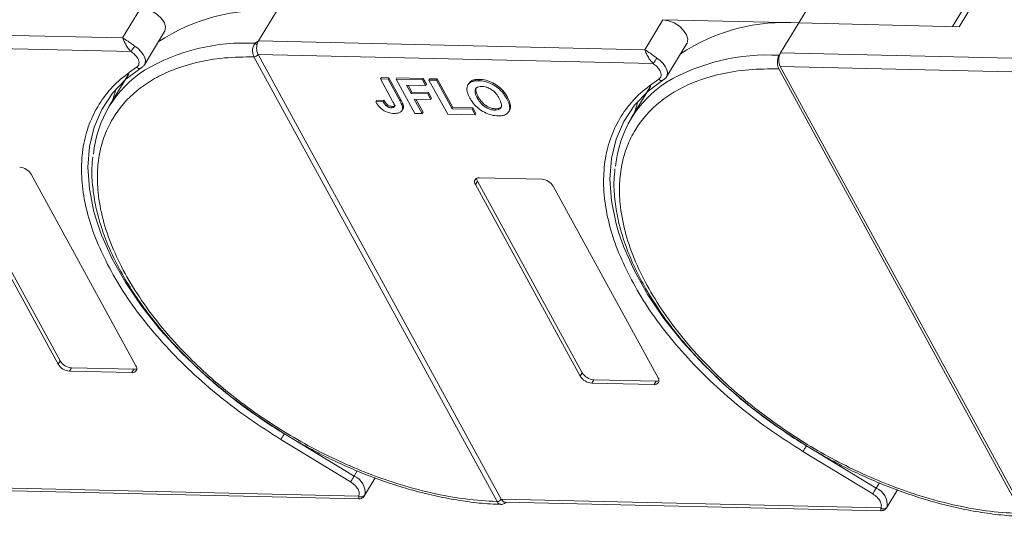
# Model space of a CAD drawing. Header units: millimetres. Extents: x -765 to 710, y 139 to 1172.
# Tile 51 of 76: x 123 to 214, y 1018 to 1063. Entities that reach past the tile are written whole.
import ezdxf

# ---------------------------------------------------------------- set-up
doc = ezdxf.new("R2010")
doc.units = ezdxf.units.MM

msp = doc.modelspace()

# ---------------------------------------------------------------- linework, layer by layer
at = {"color": 7, "linetype": 'Continuous', "lineweight": 15}
for p, q in [((196.49, 1066.215), (194.622, 1063.146)), ((209.393, 1062.807), (211.074, 1065.57)), ((210.447, 1065.532), (208.798, 1062.821)), ((133.977, 1064.538), (132.296, 1061.776)), ((144.815, 1061.489), (146.496, 1064.251)), ((182.103, 1063.434), (180.423, 1060.672)), ((194.622, 1063.146), (182.103, 1063.434)), ((192.942, 1060.384), (194.622, 1063.146)), ((194.622, 1063.146), (209.393, 1062.807)), ((132.296, 1061.776), (96.688, 1062.593)), ((134.303, 1059.293), (136.17, 1062.362)), ((96.66, 1061.349), (133.07, 1060.513)), ((144.516, 1061.277), (144.815, 1061.489)), ((180.423, 1060.672), (144.815, 1061.489)), ((182.429, 1058.189), (184.297, 1061.258)), ((144.786, 1060.244), (181.197, 1059.409)), ((144.787, 1060.243), (167.203, 1019.271)), ((192.811, 1060.169), (192.942, 1060.384)), ((218.413, 1059.8), (192.942, 1060.384)), ((134.328, 1059.339), (134.303, 1059.293)), ((144.405, 1060.034), (144.404, 1060.036)), ((166.821, 1019.062), (144.405, 1060.034)), ((132.865, 1058.457), (131.054, 1055.48)), ((133.97, 1058.977), (133.948, 1058.968)), ((134.098, 1059.089), (134.06, 1059.039)), ((215.199, 1017.95), (192.782, 1058.925)), ((192.913, 1059.14), (215.33, 1018.165)), ((192.913, 1059.14), (218.048, 1058.563)), ((156.144, 1058.116), (156.07, 1057.994)), ((157.186, 1055.954), (156.07, 1057.994)), ((156.07, 1057.994), (156.76, 1057.978)), ((156.144, 1058.116), (156.835, 1058.101)), ((156.835, 1058.101), (156.76, 1057.978)), ((156.76, 1057.978), (157.847, 1055.991)), ((156.835, 1058.101), (157.922, 1056.114)), ((157.572, 1058.084), (157.497, 1057.961)), ((157.497, 1057.961), (159.938, 1057.905)), ((159.222, 1054.809), (157.497, 1057.961)), ((157.572, 1058.084), (160.012, 1058.028)), ((160.225, 1057.38), (158.475, 1057.42)), ((158.475, 1057.42), (158.895, 1056.652)), ((158.619, 1057.416), (158.97, 1056.775)), ((160.012, 1058.028), (159.938, 1057.905)), ((159.938, 1057.905), (160.225, 1057.38)), ((160.012, 1058.028), (160.3, 1057.502)), ((160.3, 1057.502), (160.225, 1057.38)), ((160.611, 1058.014), (160.536, 1057.891)), ((162.261, 1054.739), (160.536, 1057.891)), ((160.536, 1057.891), (161.227, 1057.875)), ((160.611, 1058.014), (161.301, 1057.998)), ((161.301, 1057.998), (161.227, 1057.875)), ((161.227, 1057.875), (162.664, 1055.249)), ((161.301, 1057.998), (162.738, 1055.371)), ((164.203, 1057.578), (164.128, 1057.456)), ((164.499, 1057.842), (164.424, 1057.72)), ((165.188, 1057.949), (165.114, 1057.826)), ((182.096, 1057.872), (182.075, 1057.864)), ((182.225, 1057.985), (182.186, 1057.935)), ((182.454, 1058.235), (182.429, 1058.189)), ((158.97, 1056.775), (158.895, 1056.652)), ((158.895, 1056.652), (160.415, 1056.617)), ((158.97, 1056.775), (160.489, 1056.74)), ((160.489, 1056.74), (160.415, 1056.617)), ((160.415, 1056.617), (160.702, 1056.092)), ((160.489, 1056.74), (160.777, 1056.214)), ((180.992, 1057.353), (179.18, 1054.376)), ((155.705, 1056.012), (155.63, 1055.889)), ((156.298, 1055.913), (155.63, 1055.889)), ((155.705, 1056.012), (156.373, 1056.036)), ((156.373, 1056.036), (156.298, 1055.913)), ((156.681, 1055.642), (156.606, 1055.519)), ((157.922, 1056.114), (157.847, 1055.991)), ((160.702, 1056.092), (159.183, 1056.127)), ((159.183, 1056.127), (159.912, 1054.793)), ((159.326, 1056.123), (159.987, 1054.916)), ((160.777, 1056.214), (160.702, 1056.092)), ((164.989, 1056.235), (165.064, 1056.357)), ((167.784, 1056.289), (167.709, 1056.166)), ((157.146, 1055.46), (157.071, 1055.337)), ((158.049, 1055.073), (158.123, 1055.196)), ((158.172, 1055.516), (158.097, 1055.393)), ((159.912, 1054.793), (159.222, 1054.809)), ((159.912, 1054.793), (159.987, 1054.916)), ((164.793, 1054.681), (162.261, 1054.739)), ((162.738, 1055.371), (162.664, 1055.249)), ((162.664, 1055.249), (164.506, 1055.206)), ((162.738, 1055.371), (164.58, 1055.329)), ((164.58, 1055.329), (164.506, 1055.206)), ((164.506, 1055.206), (164.793, 1054.681)), ((164.58, 1055.329), (164.868, 1054.804)), ((164.793, 1054.681), (164.868, 1054.804)), ((166.678, 1055.241), (166.603, 1055.118)), ((167.881, 1054.969), (167.956, 1055.091)), ((126.344, 1031.723), (116.688, 1049.373)), ((116.875, 1049.68), (126.531, 1032.03)), ((123.871, 1049.209), (133.528, 1031.558)), ((165.001, 1048.576), (164.815, 1048.269)), ((165.001, 1048.576), (174.658, 1030.925)), ((165.188, 1048.883), (170.934, 1048.751)), ((174.471, 1030.618), (164.815, 1048.269)), ((171.998, 1048.104), (181.654, 1030.454)), ((126.531, 1032.03), (126.344, 1031.723)), ((127.594, 1031.383), (127.408, 1031.076)), ((133.154, 1030.944), (127.408, 1031.076)), ((127.594, 1031.383), (133.341, 1031.251)), ((133.341, 1031.251), (133.154, 1030.944)), ((174.658, 1030.925), (174.471, 1030.618)), ((175.721, 1030.279), (175.534, 1029.972)), ((175.721, 1030.279), (181.468, 1030.147)), ((181.468, 1030.147), (181.281, 1029.84)), ((181.281, 1029.84), (175.534, 1029.972)), ((153.311, 1020.871), (146.885, 1024.781)), ((153.63, 1021.395), (147.204, 1025.305)), ((201.757, 1020.291), (195.331, 1024.2)), ((201.438, 1019.767), (195.012, 1023.676)), ((153.926, 1021.881), (153.63, 1021.395)), ((154.605, 1019.611), (155.59, 1021.231)), ((154.063, 1019.571), (119.077, 1020.374)), ((202.052, 1020.777), (201.757, 1020.291)), ((119.43, 1020.108), (154.076, 1019.313)), ((202.19, 1018.467), (167.204, 1019.27)), ((202.731, 1018.506), (203.717, 1020.127)), ((166.822, 1019.06), (166.821, 1019.062)), ((167.557, 1019.004), (202.202, 1018.209))]:
    msp.add_line(p, q, dxfattribs=at)
at = {"color": 7, "linetype": 'Continuous', "lineweight": 15, "flags": 128}
for points in [[(133.977, 1064.538), (134.479, 1064.459), (135.001, 1064.254), (135.487, 1063.943), (135.885, 1063.56), (136.152, 1063.147), (136.259, 1062.749), (136.194, 1062.406), (136.17, 1062.362)], [(182.103, 1063.434), (182.605, 1063.355), (183.128, 1063.149), (183.614, 1062.839), (184.012, 1062.456), (184.278, 1062.043), (184.385, 1061.644), (184.321, 1061.302), (184.297, 1061.258)], [(133.41, 1061.024), (133.722, 1060.79), (133.988, 1060.526), (134.194, 1060.246), (134.331, 1059.965), (134.39, 1059.696), (134.37, 1059.452), (134.328, 1059.339)], [(181.537, 1059.92), (181.849, 1059.685), (182.115, 1059.422), (182.321, 1059.142), (182.457, 1058.861), (182.517, 1058.591), (182.497, 1058.348), (182.454, 1058.235)], [(129.882, 1044.981), (129.656, 1045.762), (129.231, 1047.853), (129.09, 1049.862), (129.236, 1051.768), (129.666, 1053.55), (130.376, 1055.19), (131.359, 1056.669), (132.604, 1057.974), (134.098, 1059.089)], [(178.009, 1043.876), (177.783, 1044.657), (177.357, 1046.749), (177.217, 1048.758), (177.362, 1050.664), (177.792, 1052.446), (178.503, 1054.085), (179.486, 1055.565), (180.731, 1056.87), (182.225, 1057.985)], [(131.694, 1057.067), (131.352, 1056.018), (131.331, 1055.935)], [(179.821, 1055.963), (179.479, 1054.914), (179.457, 1054.831)], [(147.204, 1025.305), (144.628, 1026.979), (142.173, 1028.791), (139.867, 1030.723), (137.733, 1032.753), (135.794, 1034.861), (134.071, 1037.023), (132.581, 1039.217), (131.34, 1041.421), (130.362, 1043.61), (129.882, 1044.981)], [(195.331, 1024.2), (192.754, 1025.875), (190.3, 1027.687), (187.994, 1029.619), (185.86, 1031.649), (183.921, 1033.756), (182.198, 1035.919), (180.707, 1038.113), (179.467, 1040.317), (178.488, 1042.506), (178.009, 1043.876)], [(146.885, 1024.781), (146.914, 1024.829), (146.95, 1024.887), (146.99, 1024.953), (147.033, 1025.024), (147.078, 1025.098), (147.122, 1025.171), (147.165, 1025.241), (147.204, 1025.305)], [(195.012, 1023.676), (195.041, 1023.725), (195.076, 1023.783), (195.117, 1023.849), (195.16, 1023.92), (195.205, 1023.993), (195.249, 1024.066), (195.292, 1024.136), (195.331, 1024.2)], [(153.311, 1020.871), (153.34, 1020.919), (153.376, 1020.977), (153.416, 1021.043), (153.459, 1021.114), (153.504, 1021.188), (153.548, 1021.261), (153.591, 1021.331), (153.63, 1021.395)], [(201.438, 1019.767), (201.467, 1019.815), (201.503, 1019.873), (201.543, 1019.939), (201.586, 1020.01), (201.631, 1020.084), (201.675, 1020.157), (201.718, 1020.227), (201.757, 1020.291)]]:
    msp.add_lwpolyline(points, dxfattribs=at)
at = {"color": 7, "linetype": 'Continuous', "lineweight": 15}
for centre, radius, start, end in [((145.193, 1046.945), 17.355, 85.6938, 123.62828), ((193.319, 1045.841), 17.355, 85.6938, 123.62828), ((126.861, 1065.008), 7.665, 324.10303, 328.68906), ((143.539, 1043.086), 18.217, 86.92425, 120.4678), ((144.024, 1060.599), 0.839, 38.60771, 54.0154), ((144.393, 1060.51), 0.475, 271.27035, 325.90225), ((144.394, 1060.507), 0.473, 271.29265, 326.07296), ((191.708, 1041.851), 18.351, 86.55376, 120.3559), ((194.128, 1059.735), 1.352, 151.28833, 206.07738), ((174.988, 1063.903), 7.665, 324.10303, 328.68906), ((139.881, 1050.109), 10.318, 122.73279, 174.66622), ((133.849, 1059.33), 0.375, 225.62382, 285.36491), ((188.011, 1049.003), 10.32, 122.70871, 174.6175), ((181.975, 1058.226), 0.375, 225.62382, 285.36491), ((122.715, 1048.506), 1.352, 31.28833, 86.07738), ((165.118, 1048.505), 0.384, 79.47957, 217.89689), ((165.483, 1048.863), 0.561, 182.97477, 210.78742), ((170.842, 1047.402), 1.352, 31.28833, 86.07738), ((127.687, 1032.732), 1.352, 211.28833, 266.07738), ((127.5, 1032.425), 1.352, 211.28833, 266.07738), ((133.224, 1031.322), 0.384, 259.47957, 37.89689), ((133.374, 1031.811), 0.561, 266.58142, 294.38722), ((175.627, 1031.321), 1.352, 211.28833, 266.07738), ((175.814, 1031.628), 1.352, 211.28833, 266.07738), ((181.351, 1030.218), 0.384, 259.47957, 37.89689), ((181.501, 1030.706), 0.561, 266.58142, 294.38722), ((153.034, 1019.894), 1.615, 351.72869, 68.36149), ((201.161, 1018.79), 1.615, 351.72869, 68.36149), ((154.3, 1019.919), 0.421, 235.82517, 322.2621), ((166.81, 1019.535), 0.473, 271.29253, 326.07318), ((166.811, 1019.532), 0.472, 271.31253, 326.24366), ((202.426, 1018.815), 0.421, 235.82517, 322.2621)]:
    msp.add_arc(centre, radius, start, end, dxfattribs=at)
for points, knots in [([(132.296, 1061.776), (132.457, 1061.681), (132.706, 1061.533), (133.1, 1061.238), (133.313, 1061.091), (133.41, 1061.024)], [0, 0, 0, 0, 0.498413, 0.772928, 1, 1, 1, 1]), ([(133.07, 1060.513), (132.981, 1060.61), (132.792, 1060.816), (132.573, 1061.179), (132.4, 1061.521), (132.331, 1061.691), (132.296, 1061.776)], [0, 0, 0, 0, 0.2343503, 0.4981953, 0.748869, 1, 1, 1, 1]), ([(144.404, 1060.036), (144.375, 1060.098), (144.323, 1060.21), (144.278, 1060.427), (144.266, 1060.64), (144.292, 1060.845), (144.342, 1061.015), (144.415, 1061.163), (144.485, 1061.241), (144.516, 1061.277)], [0, 0, 0, 0, 0.172016, 0.312756, 0.499599, 0.630391, 0.758026, 0.889228, 1, 1, 1, 1]), ([(144.679, 1061.122), (144.666, 1061.024), (144.639, 1060.83), (144.673, 1060.534), (144.734, 1060.344), (144.779, 1060.258), (144.786, 1060.244)], [0, 0, 0, 0, 0.313335, 0.626691, 0.940048, 1, 1, 1, 1]), ([(144.786, 1060.244), (144.786, 1060.244), (144.787, 1060.244), (144.787, 1060.244), (144.787, 1060.243), (144.787, 1060.243)], [0, 0, 0, 0, 0.384699, 0.69235, 1, 1, 1, 1]), ([(180.423, 1060.672), (180.584, 1060.576), (180.833, 1060.428), (181.226, 1060.134), (181.44, 1059.986), (181.537, 1059.92)], [0, 0, 0, 0, 0.498413, 0.772928, 1, 1, 1, 1]), ([(181.197, 1059.409), (181.108, 1059.506), (180.919, 1059.711), (180.699, 1060.075), (180.527, 1060.416), (180.457, 1060.586), (180.423, 1060.672)], [0, 0, 0, 0, 0.2343503, 0.4981953, 0.748869, 1, 1, 1, 1]), ([(192.782, 1058.925), (192.748, 1059.003), (192.678, 1059.158), (192.639, 1059.453), (192.656, 1059.751), (192.72, 1059.999), (192.785, 1060.121), (192.811, 1060.169)], [0, 0, 0, 0, 0.2146939, 0.4293877, 0.6440816, 0.8587754, 1, 1, 1, 1]), ([(166.821, 1019.062), (165.857, 1019.121), (163.9, 1019.242), (160.754, 1019.821), (157.721, 1020.641), (154.877, 1021.644), (152.269, 1022.748), (149.678, 1024.033), (146.291, 1025.973), (143.094, 1028.203), (140.201, 1030.636), (138.024, 1032.71), (135.92, 1035.034), (134.008, 1037.566), (132.462, 1040.079), (131.263, 1042.584), (130.417, 1045.092), (129.999, 1047.378), (129.933, 1049.403), (130.137, 1051.168), (130.605, 1052.827), (131.587, 1054.866), (133.079, 1056.59), (135.019, 1057.941), (136.824, 1058.838), (139.025, 1059.537), (141.61, 1059.985), (143.483, 1060.018), (144.405, 1060.034)], [0, 0, 0, 0, 0.038862, 0.078912, 0.1200677, 0.1522272, 0.1843815, 0.2172151, 0.2500433, 0.3156185, 0.347778, 0.3799323, 0.4210926, 0.4611415, 0.5, 0.5388632, 0.578912, 0.6200677, 0.6522272, 0.6843815, 0.7172151, 0.7500433, 0.8156185, 0.847778, 0.8799323, 0.9210926, 0.9611404, 1, 1, 1, 1]), ([(133.587, 1059.062), (133.641, 1059.106), (133.75, 1059.194), (133.816, 1059.394), (133.805, 1059.627), (133.728, 1059.794), (133.69, 1059.877)], [0, 0, 0, 0, 0.2455128, 0.5, 0.7544872, 1, 1, 1, 1]), ([(133.948, 1058.968), (134.028, 1059.018), (134.19, 1059.118), (134.287, 1059.276), (134.336, 1059.356)], [0, 0, 0, 0, 0.495762, 1, 1, 1, 1]), ([(130.913, 1040.889), (130.517, 1041.714), (129.724, 1043.364), (128.962, 1045.788), (128.528, 1048.153), (128.462, 1050.43), (128.772, 1052.584), (129.457, 1054.561), (130.503, 1056.313), (131.853, 1057.845), (133.009, 1058.656), (133.587, 1059.062)], [0, 0, 0, 0, 0.109778, 0.219542, 0.32932, 0.441716, 0.554889, 0.668062, 0.780458, 0.890226, 1, 1, 1, 1]), ([(215.199, 1017.95), (214.234, 1018.002), (212.274, 1018.105), (209.116, 1018.664), (206.066, 1019.469), (203.203, 1020.462), (200.573, 1021.562), (197.96, 1022.846), (194.542, 1024.789), (191.313, 1027.028), (188.392, 1029.474), (186.194, 1031.56), (184.071, 1033.899), (182.144, 1036.447), (180.588, 1038.975), (179.382, 1041.495), (178.535, 1044.018), (178.12, 1046.318), (178.062, 1048.355), (178.276, 1050.129), (178.759, 1051.795), (179.765, 1053.839), (181.289, 1055.563), (183.264, 1056.907), (185.1, 1057.793), (187.335, 1058.477), (189.955, 1058.902), (191.849, 1058.918), (192.782, 1058.925)], [0, 0, 0, 0, 0.038823, 0.07885, 0.119997, 0.152169, 0.184336, 0.217193, 0.250044, 0.315664, 0.347836, 0.380003, 0.421155, 0.461181, 0.5, 0.538824, 0.57885, 0.619997, 0.652169, 0.684336, 0.717193, 0.750044, 0.815664, 0.847836, 0.880003, 0.921155, 0.961179, 1, 1, 1, 1]), ([(181.713, 1057.958), (181.767, 1058.001), (181.877, 1058.09), (181.943, 1058.29), (181.932, 1058.522), (181.854, 1058.69), (181.816, 1058.772)], [0, 0, 0, 0, 0.2455128, 0.5, 0.7544872, 1, 1, 1, 1]), ([(164.032, 1057.027), (164.033, 1057.102), (164.037, 1057.251), (164.13, 1057.492), (164.273, 1057.647), (164.408, 1057.712), (164.424, 1057.72)], [0, 0, 0, 0, 0.250896, 0.502166, 0.940512, 1, 1, 1, 1]), ([(164.207, 1057.575), (164.275, 1057.667), (164.353, 1057.773), (164.483, 1057.835), (164.499, 1057.842)], [0, 0, 0, 0, 0.8749054, 1, 1, 1, 1]), ([(164.424, 1057.72), (164.46, 1057.734), (164.532, 1057.764), (164.648, 1057.791), (164.762, 1057.811), (164.875, 1057.822), (164.992, 1057.828), (165.073, 1057.827), (165.114, 1057.826)], [0, 0, 0, 0, 0.185429, 0.37219, 0.527708, 0.683877, 0.841678, 1, 1, 1, 1]), ([(164.499, 1057.842), (164.535, 1057.857), (164.607, 1057.886), (164.723, 1057.914), (164.837, 1057.933), (164.949, 1057.944), (165.066, 1057.95), (165.148, 1057.949), (165.188, 1057.949)], [0, 0, 0, 0, 0.1854289, 0.3721896, 0.5277082, 0.6838775, 0.8416784, 1, 1, 1, 1]), ([(165.114, 1057.826), (165.211, 1057.821), (165.506, 1057.806), (166.043, 1057.672), (166.655, 1057.355), (167.206, 1056.902), (167.525, 1056.49), (167.673, 1056.229), (167.709, 1056.166)], [0, 0, 0, 0, 0.101398, 0.306996, 0.506144, 0.685262, 0.924557, 1, 1, 1, 1]), ([(165.188, 1057.949), (165.286, 1057.944), (165.58, 1057.929), (166.118, 1057.795), (166.73, 1057.478), (167.281, 1057.025), (167.599, 1056.612), (167.748, 1056.351), (167.784, 1056.289)], [0, 0, 0, 0, 0.101398, 0.306996, 0.506144, 0.685262, 0.924557, 1, 1, 1, 1]), ([(179.04, 1039.784), (178.643, 1040.609), (177.851, 1042.259), (177.089, 1044.684), (176.654, 1047.049), (176.588, 1049.326), (176.899, 1051.479), (177.584, 1053.457), (178.629, 1055.208), (179.98, 1056.741), (181.135, 1057.552), (181.713, 1057.958)], [0, 0, 0, 0, 0.109778, 0.219542, 0.32932, 0.441716, 0.554889, 0.668062, 0.780458, 0.890226, 1, 1, 1, 1]), ([(182.074, 1057.864), (182.155, 1057.914), (182.317, 1058.014), (182.413, 1058.172), (182.462, 1058.252)], [0, 0, 0, 0, 0.495762, 1, 1, 1, 1]), ([(164.31, 1056.23), (164.287, 1056.272), (164.242, 1056.356), (164.181, 1056.486), (164.125, 1056.62), (164.079, 1056.758), (164.044, 1056.895), (164.036, 1056.983), (164.032, 1057.027)], [0, 0, 0, 0, 0.15395, 0.308181, 0.478699, 0.649961, 0.824203, 1, 1, 1, 1]), ([(164.989, 1056.235), (164.946, 1056.319), (164.837, 1056.531), (164.756, 1056.831), (164.818, 1057.087), (164.988, 1057.242), (165.207, 1057.299), (165.358, 1057.3), (165.41, 1057.3)], [0, 0, 0, 0, 0.1586166, 0.4008637, 0.5730594, 0.7454856, 0.9129852, 1, 1, 1, 1]), ([(165.064, 1056.357), (165.02, 1056.442), (164.909, 1056.655), (164.843, 1056.945), (164.857, 1057.149), (164.915, 1057.201), (164.916, 1057.202)], [0, 0, 0, 0, 0.274858, 0.694634, 0.993023, 1, 1, 1, 1]), ([(165.41, 1057.3), (165.509, 1057.293), (165.709, 1057.278), (166.043, 1057.165), (166.365, 1056.979), (166.696, 1056.684), (166.889, 1056.412), (166.99, 1056.232), (167.01, 1056.197)], [0, 0, 0, 0, 0.160292, 0.321922, 0.490761, 0.657569, 0.933883, 1, 1, 1, 1]), ([(157.314, 1054.813), (157.216, 1054.819), (156.993, 1054.832), (156.613, 1054.941), (156.243, 1055.152), (155.885, 1055.476), (155.73, 1055.727), (155.63, 1055.889)], [0, 0, 0, 0, 0.155292, 0.353145, 0.543243, 0.704067, 1, 1, 1, 1]), ([(156.606, 1055.519), (156.58, 1055.543), (156.527, 1055.591), (156.468, 1055.663), (156.417, 1055.73), (156.375, 1055.791), (156.335, 1055.852), (156.311, 1055.893), (156.298, 1055.913)], [0, 0, 0, 0, 0.1938055, 0.3931273, 0.5440688, 0.6954121, 0.8476129, 1, 1, 1, 1]), ([(156.373, 1056.036), (156.386, 1056.015), (156.411, 1055.973), (156.453, 1055.908), (156.499, 1055.842), (156.551, 1055.774), (156.609, 1055.706), (156.657, 1055.663), (156.681, 1055.642)], [0, 0, 0, 0, 0.155996, 0.312125, 0.480895, 0.650212, 0.823248, 1, 1, 1, 1]), ([(156.681, 1055.642), (156.729, 1055.607), (156.82, 1055.54), (156.972, 1055.481), (157.078, 1055.463), (157.134, 1055.46), (157.146, 1055.46)], [0, 0, 0, 0, 0.330398, 0.624767, 0.917361, 1, 1, 1, 1]), ([(157.186, 1055.954), (157.23, 1055.87), (157.306, 1055.724), (157.367, 1055.549), (157.364, 1055.438), (157.312, 1055.379), (157.215, 1055.34), (157.126, 1055.338), (157.071, 1055.337)], [0, 0, 0, 0, 0.292027, 0.504854, 0.613905, 0.723685, 0.829816, 1, 1, 1, 1]), ([(157.146, 1055.46), (157.206, 1055.462), (157.303, 1055.464), (157.398, 1055.507), (157.416, 1055.548), (157.424, 1055.565)], [0, 0, 0, 0, 0.495374, 0.790754, 1, 1, 1, 1]), ([(157.847, 1055.991), (157.87, 1055.949), (157.915, 1055.865), (157.971, 1055.752), (158.016, 1055.652), (158.048, 1055.565), (158.08, 1055.478), (158.091, 1055.422), (158.097, 1055.393)], [0, 0, 0, 0, 0.2082698, 0.416707, 0.5614806, 0.7065734, 0.8528245, 1, 1, 1, 1]), ([(157.922, 1056.114), (157.945, 1056.072), (157.99, 1055.987), (158.045, 1055.874), (158.09, 1055.774), (158.123, 1055.688), (158.154, 1055.601), (158.166, 1055.544), (158.172, 1055.516)], [0, 0, 0, 0, 0.2082698, 0.416707, 0.5614806, 0.7065734, 0.8528245, 1, 1, 1, 1]), ([(166.892, 1054.593), (166.795, 1054.598), (166.5, 1054.613), (165.96, 1054.744), (165.345, 1055.063), (164.795, 1055.517), (164.485, 1055.921), (164.341, 1056.174), (164.31, 1056.23)], [0, 0, 0, 0, 0.102171, 0.30922, 0.51365, 0.692275, 0.932413, 1, 1, 1, 1]), ([(166.603, 1055.118), (166.503, 1055.126), (166.303, 1055.143), (165.967, 1055.263), (165.631, 1055.458), (165.282, 1055.773), (165.095, 1056.046), (164.999, 1056.217), (164.989, 1056.235)], [0, 0, 0, 0, 0.15971, 0.320429, 0.491074, 0.67705, 0.96629, 1, 1, 1, 1]), ([(166.678, 1055.241), (166.578, 1055.249), (166.378, 1055.265), (166.042, 1055.386), (165.706, 1055.581), (165.357, 1055.896), (165.169, 1056.169), (165.074, 1056.34), (165.064, 1056.357)], [0, 0, 0, 0, 0.15971, 0.320429, 0.491074, 0.67705, 0.96629, 1, 1, 1, 1]), ([(167.01, 1056.197), (167.053, 1056.113), (167.174, 1055.877), (167.254, 1055.55), (167.15, 1055.291), (166.958, 1055.152), (166.75, 1055.118), (166.626, 1055.118), (166.603, 1055.118)], [0, 0, 0, 0, 0.15859, 0.447239, 0.620381, 0.793575, 0.961295, 1, 1, 1, 1]), ([(167.709, 1056.166), (167.752, 1056.082), (167.884, 1055.829), (168.003, 1055.427), (167.95, 1055.017), (167.698, 1054.732), (167.317, 1054.6), (167.02, 1054.595), (166.892, 1054.593)], [0, 0, 0, 0, 0.101888, 0.307343, 0.492963, 0.678647, 0.860791, 1, 1, 1, 1]), ([(167.784, 1056.289), (167.827, 1056.205), (167.96, 1055.95), (168.066, 1055.558), (168.063, 1055.229), (167.959, 1055.12), (167.941, 1055.101)], [0, 0, 0, 0, 0.192169, 0.579672, 0.929764, 1, 1, 1, 1]), ([(157.071, 1055.337), (157.041, 1055.339), (156.98, 1055.342), (156.889, 1055.364), (156.806, 1055.394), (156.736, 1055.43), (156.668, 1055.472), (156.627, 1055.503), (156.606, 1055.519)], [0, 0, 0, 0, 0.202387, 0.410907, 0.557829, 0.709472, 0.853224, 1, 1, 1, 1]), ([(158.097, 1055.393), (158.101, 1055.316), (158.109, 1055.161), (157.995, 1054.975), (157.747, 1054.826), (157.477, 1054.818), (157.314, 1054.813)], [0, 0, 0, 0, 0.20646, 0.413515, 0.645211, 1, 1, 1, 1]), ([(158.172, 1055.516), (158.179, 1055.437), (158.191, 1055.317), (158.132, 1055.231), (158.112, 1055.202)], [0, 0, 0, 0, 0.6631606, 1, 1, 1, 1]), ([(167.223, 1055.468), (167.218, 1055.453), (167.188, 1055.368), (167.027, 1055.278), (166.825, 1055.241), (166.701, 1055.241), (166.678, 1055.241)], [0, 0, 0, 0, 0.084934, 0.502415, 0.906703, 1, 1, 1, 1]), ([(129.555, 1050.819), (129.517, 1050.482), (129.418, 1049.579), (129.508, 1048.026), (129.799, 1046.187), (130.317, 1044.304), (131.044, 1042.397), (131.974, 1040.48), (133.095, 1038.57), (134.395, 1036.683), (135.856, 1034.837), (137.456, 1033.055), (139.156, 1031.367), (140.897, 1029.815), (142.499, 1028.52), (143.983, 1027.415), (145.484, 1026.368), (146.587, 1025.679), (147.197, 1025.297)], [0, 0, 0, 0, 0.04157, 0.111425, 0.181343, 0.251234, 0.321027, 0.390661, 0.460062, 0.529153, 0.597797, 0.665722, 0.732344, 0.796145, 0.855223, 0.897404, 0.943271, 1, 1, 1, 1]), ([(177.682, 1049.723), (177.644, 1049.383), (177.544, 1048.477), (177.635, 1046.921), (177.925, 1045.083), (178.444, 1043.2), (179.171, 1041.293), (180.101, 1039.376), (181.222, 1037.466), (182.521, 1035.579), (183.982, 1033.733), (185.582, 1031.951), (187.283, 1030.263), (189.024, 1028.711), (190.625, 1027.416), (192.109, 1026.311), (193.61, 1025.264), (194.713, 1024.574), (195.323, 1024.193)], [0, 0, 0, 0, 0.041894, 0.111725, 0.18162, 0.251488, 0.321257, 0.390867, 0.460244, 0.529313, 0.597933, 0.665835, 0.732435, 0.796214, 0.855272, 0.897439, 0.94329, 1, 1, 1, 1]), ([(146.885, 1024.781), (145.91, 1025.4), (143.959, 1026.637), (141.201, 1028.734), (138.603, 1030.986), (136.219, 1033.385), (134.113, 1035.871), (132.303, 1038.386), (131.373, 1040.061), (130.913, 1040.889)], [0, 0, 0, 0, 0.140647, 0.281304, 0.425319, 0.570331, 0.715342, 0.859358, 1, 1, 1, 1]), ([(195.012, 1023.676), (194.037, 1024.295), (192.086, 1025.533), (189.328, 1027.63), (186.73, 1029.882), (184.346, 1032.281), (182.24, 1034.766), (180.43, 1037.281), (179.499, 1038.957), (179.04, 1039.784)], [0, 0, 0, 0, 0.140647, 0.281304, 0.425319, 0.570331, 0.715342, 0.859358, 1, 1, 1, 1]), ([(147.197, 1025.297), (148.044, 1024.8), (149.233, 1024.102), (151.033, 1023.178), (152.577, 1022.441), (154.431, 1021.65), (156.38, 1020.916), (158.414, 1020.26), (160.49, 1019.706), (162.583, 1019.266), (164.658, 1018.968), (166.194, 1018.816), (167.01, 1018.81), (167.168, 1018.809)], [0, 0, 0, 0, 0.130517, 0.183018, 0.269988, 0.35985, 0.455797, 0.555409, 0.657717, 0.761961, 0.867622, 0.974343, 1, 1, 1, 1]), ([(195.323, 1024.193), (196.171, 1023.695), (197.36, 1022.998), (199.16, 1022.073), (200.704, 1021.337), (202.558, 1020.545), (204.507, 1019.812), (206.54, 1019.156), (208.617, 1018.602), (210.709, 1018.163), (212.785, 1017.862), (214.406, 1017.707), (215.303, 1017.702), (215.544, 1017.701)], [0, 0, 0, 0, 0.1287816, 0.1805843, 0.2663985, 0.355065, 0.4497361, 0.548024, 0.6489718, 0.7518293, 0.8560851, 0.9613879, 1, 1, 1, 1]), ([(154.076, 1019.314), (154.077, 1019.321), (154.078, 1019.335), (154.068, 1019.496), (154.063, 1019.571)], [0, 0, 0, 0, 0.529586, 1, 1, 1, 1]), ([(154.078, 1019.313), (154.155, 1019.319), (154.285, 1019.33), (154.471, 1019.437), (154.552, 1019.542), (154.596, 1019.597)], [0, 0, 0, 0, 0.411574, 0.687573, 1, 1, 1, 1]), ([(167.203, 1019.271), (167.203, 1019.271), (167.203, 1019.27), (167.203, 1019.27), (167.203, 1019.27), (167.204, 1019.27)], [0, 0, 0, 0, 0.384666, 0.692333, 1, 1, 1, 1]), ([(167.204, 1019.27), (167.246, 1019.207), (167.332, 1019.081), (167.462, 1019.002), (167.538, 1019.012), (167.557, 1019.015)], [0, 0, 0, 0, 0.42964, 0.85928, 1, 1, 1, 1]), ([(167.167, 1018.799), (167.12, 1018.807), (167.035, 1018.821), (166.917, 1018.913), (166.856, 1019.008), (166.822, 1019.06)], [0, 0, 0, 0, 0.3517077, 0.6434286, 1, 1, 1, 1]), ([(167.174, 1018.796), (167.229, 1018.799), (167.335, 1018.805), (167.504, 1018.876), (167.606, 1018.955), (167.666, 1019.001)], [0, 0, 0, 0, 0.313627, 0.602894, 1, 1, 1, 1]), ([(202.203, 1018.209), (202.204, 1018.217), (202.205, 1018.231), (202.194, 1018.391), (202.19, 1018.467)], [0, 0, 0, 0, 0.529586, 1, 1, 1, 1]), ([(202.204, 1018.209), (202.282, 1018.215), (202.412, 1018.226), (202.598, 1018.333), (202.679, 1018.437), (202.722, 1018.493)], [0, 0, 0, 0, 0.411574, 0.687573, 1, 1, 1, 1])]:
    msp.add_open_spline(points, degree=3, knots=knots, dxfattribs=at)
for points in [[(144.815, 1061.489), (144.786, 1061.434), (144.728, 1061.326), (144.695, 1061.19), (144.679, 1061.122)], [(133.69, 1059.877), (133.614, 1059.993), (133.461, 1060.226), (133.201, 1060.417), (133.07, 1060.513)], [(181.816, 1058.772), (181.74, 1058.889), (181.588, 1059.122), (181.327, 1059.313), (181.197, 1059.409)], [(153.993, 1020.195), (153.909, 1020.321), (153.743, 1020.572), (153.455, 1020.771), (153.311, 1020.871)], [(154.063, 1019.571), (154.09, 1019.663), (154.145, 1019.848), (154.043, 1020.079), (153.993, 1020.195)], [(202.119, 1019.091), (202.036, 1019.216), (201.87, 1019.468), (201.582, 1019.667), (201.438, 1019.767)], [(202.19, 1018.467), (202.217, 1018.559), (202.272, 1018.743), (202.17, 1018.975), (202.119, 1019.091)]]:
    msp.add_open_spline(points, degree=3, dxfattribs=at)

doc.saveas('drawing.dxf')
